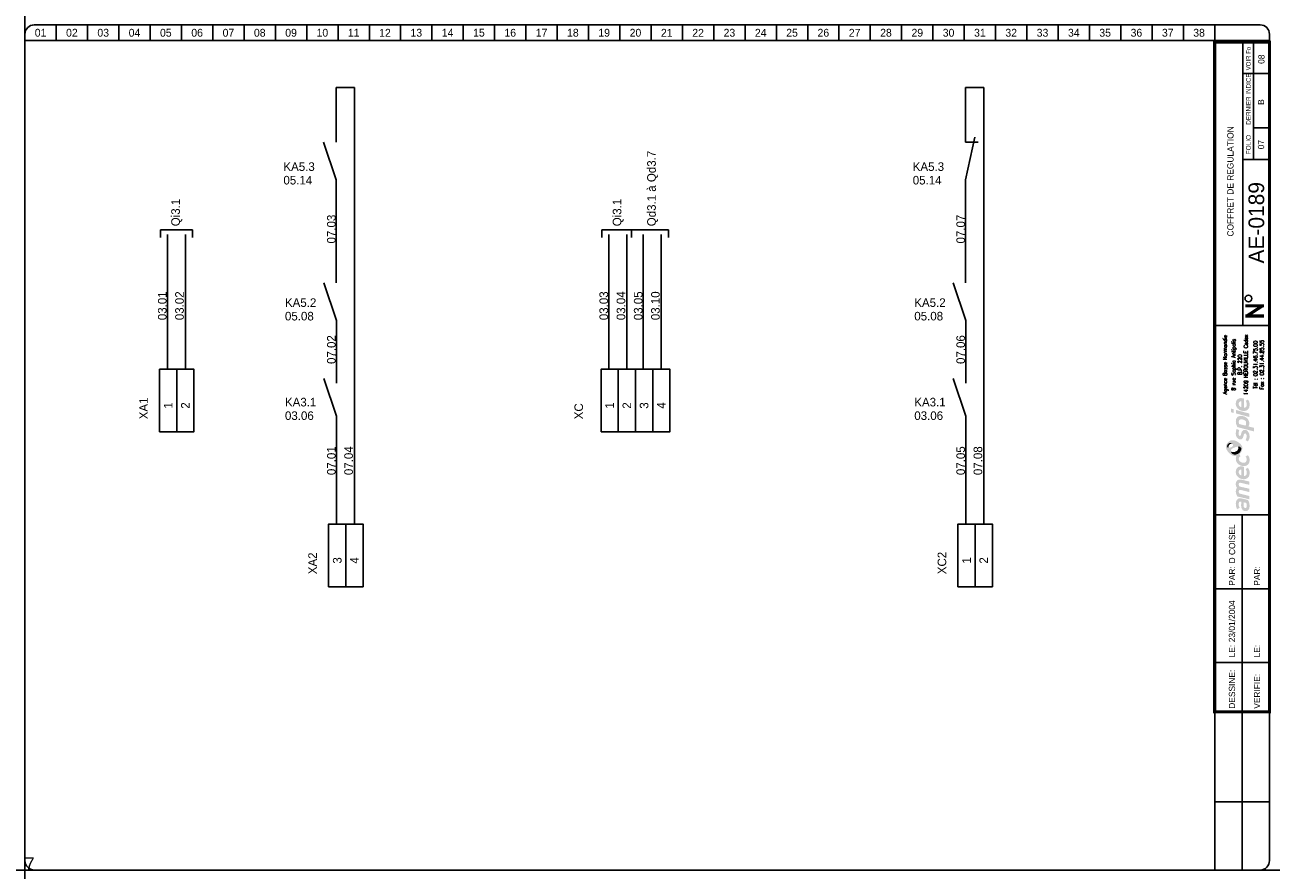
# Model space of a CAD drawing. Header units: millimetres. Extents: x 0 to 4898, y -400 to 270.
# Tile 9 of 11: x 3500 to 3898, y 0 to 270. Entities that reach past the tile are written whole.
import ezdxf
from ezdxf.enums import TextEntityAlignment as Align

# ---------------------------------------------------------------- set-up
doc = ezdxf.new("R2010")
doc.units = ezdxf.units.MM
doc.header["$LTSCALE"] = 25
doc.linetypes.add('CONTINU', pattern=[0])
doc.layers.get('0').update_dxf_attribs({"linetype": 'CONTINUOUS'})
doc.layers.get('Defpoints').update_dxf_attribs({"linetype": 'CONTINUOUS'})
for name, color, linetype in [('TEXTE', 92, 'CONTINU'), ('TRAIFIN', 1, 'CONTINU'), ('TRAIGROS', 40, 'CONTINU'), ('TRAIMOY', 150, 'CONTINU')]:
    doc.layers.add(name, color=color, linetype=linetype)
doc.styles.add('ROMANS8', font='ROMANS8.shx')
doc.styles.add('T1', font='arial.ttf')
doc.styles.add('TXT', font='txt', dxfattribs={"width": 0.8})

# ---------------------------------------------------------------- blocks, each defined once
blk = doc.blocks.new('FDP-DIV-CHU')
at = {"layer": 'TEXTE', "color": 7, "const_width": 1}
for points in [[(392.75, 180.25), (386.75, 180.25)], [(387.25, 177), (392.25, 180.25)], [(392.75, 177), (386.75, 177)]]:
    blk.add_lwpolyline(points, dxfattribs=at)
at = {"layer": 'TEXTE', "color": 7}
blk.add_circle((387.76, 182.59), 1.08, dxfattribs=at)
at = {"layer": 'TRAIFIN', "color": 7}
for p, q in [((7, 270), (7, 265)), ((17, 270), (17, 265)), ((27, 270), (27, 265)), ((37, 270), (37, 265)), ((47, 270), (47, 265)), ((57, 270), (57, 265)), ((67, 270), (67, 265)), ((77, 270), (77, 265)), ((87, 270), (87, 265)), ((97, 270), (97, 265)), ((107, 270), (107, 265)), ((117, 270), (117, 265)), ((127, 270), (127, 265)), ((137, 270), (137, 265)), ((147, 270), (147, 265)), ((157, 270), (157, 265)), ((167, 270), (167, 265)), ((177, 270), (177, 265)), ((187, 270), (187, 265)), ((197, 270), (197, 265)), ((207, 270), (207, 265)), ((217, 270), (217, 265)), ((227, 270), (227, 265)), ((237, 270), (237, 265)), ((247, 270), (247, 265)), ((257, 270), (257, 265)), ((267, 270), (267, 265)), ((277, 270), (277, 265)), ((287, 270), (287, 265)), ((297, 270), (297, 265)), ((307, 270), (307, 265)), ((317, 270), (317, 265)), ((327, 270), (327, 265)), ((337, 270), (337, 265)), ((347, 270), (347, 265)), ((357, 270), (357, 265)), ((367, 270), (367, 265)), ((377, 270), (377, 265)), ((389.41, 227.04), (389.41, 264.5)), ((389.41, 237.09), (393.96, 237.09))]:
    blk.add_line(p, q, dxfattribs=at)
at = {"layer": 'TRAIGROS', "color": 7}
for p, q in [((-3, 267), (-3, 265)), ((0, 270), (391.5, 270)), ((394.5, 267), (394.5, 265)), ((394.5, 265), (-3, 265)), ((394.5, 265), (-3, 265)), ((-3, 265), (-3, 3)), ((386, 174), (386, 264.5)), ((394.5, 3), (394.5, 265)), ((386, 254.5), (394, 254.5)), ((386, 227.01), (394, 227.01)), ((377, 174), (394.5, 174)), ((377, 113.52), (394.51, 113.52)), ((377, -0.03), (377, 50.52)), ((0, 0), (391.5, 0))]:
    blk.add_line(p, q, dxfattribs=at)
at = {"layer": 'TRAIGROS', "color": 7, "const_width": 1}
blk.add_lwpolyline([(377, 264.5), (377, 50.52), (394.5, 50.52), (394.5, 264.5), (377, 264.5)], dxfattribs=at)
at = {"layer": 'TRAIGROS', "color": 7}
for centre, start, end in [((0, 267), 90, 180), ((391.5, 267), 0, 90), ((0, 3), 180, 270), ((391.5, 3), 270, 0)]:
    blk.add_arc(centre, 3, start, end, dxfattribs=at)
at = {"layer": 'TRAIMOY', "color": 7}
for p, q in [((385.75, -0.01), (385.75, 113.52)), ((377, 89.82), (394.51, 89.82)), ((377, 66.27), (394.51, 66.27)), ((377, 21.75), (394.51, 21.75))]:
    blk.add_line(p, q, dxfattribs=at)
at = {"layer": 'TEXTE', "color": 7}
for s, p in [('01', (2, 267.5)), ('02', (12, 267.5)), ('03', (22, 267.5)), ('04', (32, 267.5)), ('05', (42, 267.5)), ('06', (52, 267.5)), ('07', (62, 267.5)), ('08', (72, 267.5)), ('09', (82, 267.5)), ('10', (92, 267.5)), ('11', (102, 267.5)), ('12', (112, 267.5)), ('13', (122, 267.5)), ('14', (132, 267.5)), ('15', (142, 267.5)), ('16', (152, 267.5)), ('17', (162, 267.5)), ('18', (172, 267.5)), ('19', (182, 267.5)), ('20', (192, 267.5)), ('21', (202, 267.5)), ('22', (212, 267.5)), ('23', (222, 267.5)), ('24', (232, 267.5)), ('25', (242, 267.5)), ('26', (252, 267.5)), ('27', (262, 267.5)), ('28', (272, 267.5)), ('29', (282, 267.5)), ('30', (292, 267.5)), ('31', (302, 267.5)), ('32', (312, 267.5)), ('33', (322, 267.5)), ('34', (332, 267.5)), ('35', (342, 267.5)), ('36', (352, 267.5)), ('37', (362, 267.5)), ('38', (372, 267.5))]:
    blk.add_text(s, height=2.5, dxfattribs=at).set_placement(p, align=Align.MIDDLE)
at = {"layer": 'TEXTE', "color": 7, "width": 0.75}
blk.add_text('VOIR Fo', height=1.5, rotation=90, dxfattribs=at).set_placement((388.5, 255.5), (388.5, 263), align=Align.FIT)
at = {"layer": 'TEXTE', "color": 7, "style": 'TXT', "width": 0.8}
blk.add_text('DERNIER INDICE', height=1.5, rotation=90, dxfattribs=at).set_placement((388.5, 238.12))
at = {"layer": 'TEXTE', "color": 7}
blk.add_text('FOLIO', height=1.5, rotation=90, dxfattribs=at).set_placement((388.5, 231.76), align=Align.CENTER)
for s, p in [('PAR:', (383.51, 90.82)), ('PAR:', (391.51, 90.82)), ('LE:', (383.51, 67.95)), ('LE:', (391.51, 67.95)), ('DESSINE:', (383.51, 51.52)), ('VERIFIE:', (391.51, 51.52))]:
    blk.add_text(s, height=2, rotation=90, dxfattribs=at).set_placement(p)
at = {"layer": 'TEXTE'}
for tag, p in [('FOLIO_SUIVANT', (392.9, 259.04)), ('INDICE', (392.79, 245.35)), ('FOLIO', (392.79, 231.76))]:
    blk.add_attdef(tag, text='', height=2, rotation=90, dxfattribs=at).set_placement(p, align=Align.CENTER)
blk.add_attdef('INTITULE_DU_PLAN', text='', height=2, rotation=90, dxfattribs=at).set_placement((382, 220), align=Align.MIDDLE)
at = {"layer": 'TEXTE', "color": 4}
blk.add_attdef('NUMERO', text='', height=5, rotation=90, dxfattribs=at).set_placement((392.79, 206.79), align=Align.CENTER)
at = {"layer": 'TEXTE'}
for tag, p in [('DESSINATEUR', (383.53, 97.95)), ('DATE', (383.51, 72.76))]:
    blk.add_attdef(tag, p, '', height=2, rotation=90, dxfattribs=at)
blk = doc.blocks.new('LOGO')
h = blk.add_hatch(color=187)
h.paths.add_polyline_path([(0.27, -25.15), (-0.26, -25.03), (-0.61, -25.01), (-0.96, -25.01), (-1.3, -25.15), (-1.56, -25.39), (-1.76, -25.66), (-1.92, -26.06), (-2.01, -26.61), (-2, -27.13), (-1.95, -27.54), (-1.82, -27.98), (-1.59, -28.49), (-0.78, -28.03), (-0.88, -27.84), (-0.99, -27.58), (-1.06, -27.27), (-1.09, -26.94), (-1.07, -26.65), (-1.03, -26.36), (-0.9, -26.15), (-0.74, -26.05), (-0.59, -26.04), (-0.23, -26.1), (-0.26, -26.47), (-0.29, -26.77), (-0.31, -27.1), (-0.31, -27.41), (-0.26, -27.77), (-0.19, -28.1), (-0.05, -28.44), (0.2, -28.78), (0.48, -28.98), (0.87, -29.11), (1.22, -29.1), (1.58, -29.04), (1.84, -28.87), (2.14, -28.53), (2.3, -28.16), (2.37, -27.71), (2.36, -27.1), (2.28, -26.51), (2.08, -25.89), (1.89, -25.54), (0.84, -25.3)])
h.paths.add_polyline_path([(0.54, -26.31), (1.32, -26.47), (1.41, -26.69), (1.48, -27.01), (1.49, -27.42), (1.48, -27.74), (1.4, -27.9), (1.29, -28.03), (1.14, -28.09), (0.96, -28.1), (0.81, -28.07), (0.69, -27.97), (0.6, -27.85), (0.54, -27.71), (0.5, -27.54), (0.49, -27.3), (0.49, -27.06), (0.5, -26.59)], flags=16)
h.paths.add_polyline_path([(-0.88, -23.47), (-0.97, -23.29), (-1.06, -23.08), (-1.08, -22.86), (-1.05, -22.63), (-0.97, -22.45), (-0.79, -22.36), (-0.5, -22.33), (2.29, -23.01), (2.29, -21.94), (-0.8, -21.24), (-0.96, -21.08), (-1.06, -20.77), (-1.1, -20.45), (-1, -20.2), (-0.87, -20.11), (-0.7, -20.03), (-0.48, -20.05), (2.29, -20.7), (2.29, -19.65), (-0.36, -19.01), (-0.65, -19), (-1.01, -19.01), (-1.3, -19.12), (-1.55, -19.28), (-1.77, -19.54), (-1.9, -19.8), (-1.98, -20), (-2.02, -20.38), (-2.01, -20.76), (-1.91, -21.13), (-1.79, -21.45), (-1.64, -21.71), (-1.75, -21.83), (-1.89, -22.08), (-1.98, -22.36), (-2.01, -22.66), (-2.01, -23), (-1.95, -23.36), (-1.85, -23.71), (-1.69, -24.08), (-1.5, -24.43), (2.29, -25.32), (2.29, -24.26)])
h.paths.add_polyline_path([(-0.19, -14.81), (-0.51, -14.81), (-0.91, -14.88), (-1.19, -15), (-1.42, -15.16), (-1.64, -15.38), (-1.83, -15.67), (-1.95, -15.97), (-2, -16.26), (-2.02, -16.52), (-2.01, -16.84), (-1.96, -17.15), (-1.84, -17.46), (-1.65, -17.81), (-1.41, -18.09), (-1.14, -18.33), (-0.89, -18.51), (-0.59, -18.68), (-0.17, -18.82), (0.24, -18.89), (0.59, -18.91), (0.98, -18.88), (1.37, -18.75), (1.77, -18.51), (2.17, -18.06), (2.33, -17.58), (2.38, -17.11), (2.38, -16.56), (2.33, -16.15), (2.2, -15.79), (2.03, -15.5), (1.82, -15.25), (1.14, -15.68), (1.3, -15.94), (1.42, -16.3), (1.49, -16.68), (1.49, -16.99), (1.43, -17.33), (1.23, -17.63), (0.99, -17.81), (0.79, -17.86), (0.6, -17.84), (0.6, -14.97), (0.23, -14.85)])
h.paths.add_polyline_path([(-0.26, -17.69), (-0.43, -17.64), (-0.58, -17.55), (-0.76, -17.39), (-0.9, -17.24), (-1.01, -17.02), (-1.06, -16.86), (-1.08, -16.63), (-1.06, -16.36), (-0.96, -16.16), (-0.83, -15.98), (-0.62, -15.87), (-0.44, -15.83), (-0.26, -15.83)], flags=16)
h.paths.add_polyline_path([(-0.09, -13.56), (-0.44, -13.4), (-0.74, -13.16), (-0.95, -12.9), (-1.04, -12.61), (-1.08, -12.36), (-1.02, -12.05), (-0.89, -11.83), (-0.73, -11.69), (-0.61, -11.61), (-0.5, -11.55), (-0.88, -10.89), (-1.08, -11.04), (-1.32, -11.18), (-1.51, -11.28), (-1.78, -11.38), (-1.87, -11.55), (-1.97, -11.89), (-2.01, -12.3), (-1.98, -12.76), (-1.82, -13.35), (-1.54, -13.76), (-1.25, -14.08), (-0.85, -14.34), (-0.48, -14.51), (-0.05, -14.65), (0.44, -14.71), (0.94, -14.69), (1.47, -14.5), (1.83, -14.25), (2.09, -13.94), (2.26, -13.6), (2.36, -13.21), (2.39, -12.82), (2.37, -12.43), (2.27, -11.98), (2.07, -11.58), (1.82, -11.23), (1.12, -11.67), (1.29, -11.95), (1.43, -12.27), (1.45, -12.61), (1.43, -12.96), (1.23, -13.36), (0.95, -13.57), (0.61, -13.63), (0.31, -13.63)])
h.paths.add_polyline_path([(1.25, -3.19), (0.94, -3.13), (0.59, -3.14), (0.32, -3.25), (0.1, -3.49), (-0.12, -3.81), (-0.25, -4.17), (-0.38, -4.62), (-0.46, -4.92), (-0.59, -5.03), (-0.74, -5.08), (-0.86, -5.03), (-0.96, -4.94), (-1.06, -4.74), (-1.12, -4.53), (-1.11, -4.23), (-1.07, -3.86), (-1.01, -3.51), (-0.93, -3.23), (-1.72, -2.85), (-1.84, -3.12), (-1.93, -3.4), (-1.97, -3.68), (-2, -3.98), (-2.02, -4.32), (-2, -4.65), (-1.94, -5.01), (-1.8, -5.31), (-1.64, -5.58), (-1.4, -5.84), (-1.11, -6.04), (-0.85, -6.17), (-0.56, -6.2), (-0.24, -6.15), (0.01, -5.99), (0.18, -5.81), (0.32, -5.51), (0.41, -5.18), (0.51, -4.86), (0.57, -4.63), (0.67, -4.45), (0.78, -4.33), (0.97, -4.29), (1.15, -4.35), (1.3, -4.55), (1.41, -4.85), (1.44, -5.24), (1.41, -5.62), (1.33, -5.91), (1.23, -6.15), (1.09, -6.39), (1.78, -6.81), (1.86, -6.74), (1.97, -6.61), (2.14, -6.32), (2.27, -6), (2.36, -5.62), (2.37, -5.24), (2.35, -4.86), (2.3, -4.52), (2.19, -4.21), (2.03, -3.92), (1.85, -3.65), (1.57, -3.35)])
h.paths.add_polyline_path([(1.14, 0.91), (0.82, 1.08), (0.5, 1.2), (0.1, 1.27), (-0.26, 1.3), (-0.73, 1.29), (-1.12, 1.19), (-1.38, 1.04), (-1.61, 0.8), (-1.77, 0.55), (-1.89, 0.33), (-1.98, 0.01), (-2.01, -0.32), (-1.99, -0.65), (-1.95, -1.02), (-1.88, -1.34), (-1.76, -1.63), (-1.63, -1.96), (-1.52, -2.24), (3.84, -3.66), (3.84, -2.51), (1.96, -2.01), (2.11, -1.85), (2.24, -1.56), (2.27, -1.32), (2.29, -1.04), (2.27, -0.75), (2.21, -0.44), (2.07, -0.1), (1.9, 0.2), (1.71, 0.44), (1.43, 0.71)])
h.paths.add_polyline_path([(0.98, -1.77), (-0.92, -1.28), (-0.98, -1.1), (-1.05, -0.84), (-1.07, -0.56), (-1.04, -0.29), (-0.94, -0.06), (-0.77, 0.11), (-0.53, 0.2), (-0.24, 0.22), (0.04, 0.2), (0.35, 0.13), (0.58, 0.05), (0.81, -0.07), (1.02, -0.24), (1.19, -0.46), (1.27, -0.68), (1.28, -0.93), (1.28, -1.16), (1.24, -1.43), (1.15, -1.61)], flags=16)
h.paths.add_polyline_path([(-1.97, 3.22), (-1.97, 2.11), (2.35, 0.95), (2.35, 2.06)])
h.paths.add_polyline_path([(-3.55, 3.65), (-3.55, 2.48), (-2.65, 2.25), (-2.65, 3.43)])
h.paths.add_polyline_path([(-0.19, 6.99), (-0.51, 6.99), (-0.91, 6.92), (-1.19, 6.81), (-1.42, 6.64), (-1.64, 6.43), (-1.83, 6.14), (-1.95, 5.83), (-2, 5.54), (-2.02, 5.28), (-2.01, 4.96), (-1.96, 4.66), (-1.84, 4.34), (-1.65, 4), (-1.41, 3.71), (-1.14, 3.48), (-0.89, 3.29), (-0.59, 3.12), (-0.17, 2.98), (0.24, 2.92), (0.59, 2.89), (0.98, 2.93), (1.37, 3.06), (1.77, 3.29), (2.17, 3.75), (2.33, 4.22), (2.38, 4.7), (2.38, 5.24), (2.33, 5.65), (2.2, 6.02), (2.03, 6.3), (1.82, 6.56), (1.14, 6.13), (1.3, 5.87), (1.42, 5.5), (1.49, 5.12), (1.49, 4.82), (1.43, 4.47), (1.23, 4.17), (0.99, 4), (0.79, 3.94), (0.6, 3.96), (0.6, 6.83), (0.23, 6.96)])
h.paths.add_polyline_path([(-0.26, 4.11), (-0.43, 4.16), (-0.58, 4.26), (-0.76, 4.42), (-0.9, 4.56), (-1.01, 4.78), (-1.06, 4.95), (-1.08, 5.17), (-1.06, 5.44), (-0.96, 5.64), (-0.83, 5.82), (-0.62, 5.93), (-0.44, 5.97), (-0.26, 5.97)], flags=16)
h = blk.add_hatch(color=135)
h.paths.add_polyline_path([(-2.62, -6.48), (-2.99, -6.44), (-3.33, -6.46), (-3.66, -6.54), (-3.9, -6.66), (-4.19, -6.88), (-4.48, -7.12), (-4.72, -7.4), (-4.9, -7.71), (-5.08, -8.08), (-5.15, -8.51), (-5.14, -8.84), (-5.03, -9.22), (-4.88, -9.56), (-4.68, -9.88), (-4.46, -10.22), (-4.19, -10.51), (-3.87, -10.81), (-3.57, -11.02), (-3.23, -11.21), (-2.91, -11.36), (-2.54, -11.44), (-2.16, -11.45), (-1.78, -11.38), (-1.51, -11.28), (-1.32, -11.18), (-1.08, -11.04), (-0.88, -10.89), (-0.73, -10.77), (-0.54, -10.54), (-0.29, -10.22), (-0.06, -9.77), (0.06, -9.2), (0.05, -8.64), (-0.11, -8.22), (-0.36, -7.85), (-0.69, -7.52), (-1.07, -7.21), (-1.43, -6.95), (-1.9, -6.73), (-2.27, -6.57)])
h.paths.add_polyline_path([(-2.94, -7.94), (-2.93, -8.06), (-2.93, -8.18), (-2.98, -8.34), (-3.08, -8.43), (-3.22, -8.54), (-3.43, -8.66), (-3.65, -8.75), (-3.89, -8.84), (-4.16, -8.87), (-4.34, -8.85), (-4.5, -8.82), (-4.67, -8.73), (-4.76, -8.58), (-4.8, -8.43), (-4.79, -8.24), (-4.75, -8.06), (-4.69, -7.92), (-4.59, -7.78), (-4.48, -7.64), (-4.34, -7.51), (-4.19, -7.41), (-4, -7.31), (-3.79, -7.28), (-3.58, -7.31), (-3.42, -7.38), (-3.25, -7.49), (-3.12, -7.62), (-3.02, -7.79)], flags=16)
h.paths.add_polyline_path([(-1.84, -8.57), (-1.32, -8.49), (-1.12, -8.49), (-0.87, -8.49), (-0.65, -8.57), (-0.45, -8.72), (-0.32, -8.9), (-0.26, -9.1), (-0.28, -9.35), (-0.35, -9.63), (-0.51, -9.97), (-0.73, -10.32), (-1.02, -10.58), (-1.39, -10.82), (-1.78, -10.98), (-2.23, -11.04), (-2.55, -11.01), (-2.82, -10.95), (-3.16, -10.77), (-3.4, -10.52), (-3.53, -10.28), (-3.6, -10.02), (-3.6, -9.73), (-3.5, -9.48), (-3.31, -9.23), (-3, -9.04), (-2.68, -8.88), (-2.26, -8.71)], flags=16)
h = blk.add_hatch(color=253)
h.paths.add_polyline_path([(-4, -7.31), (-4.19, -7.41), (-4.34, -7.51), (-4.48, -7.64), (-4.59, -7.78), (-4.69, -7.92), (-4.75, -8.06), (-4.79, -8.24), (-4.8, -8.43), (-4.76, -8.58), (-4.67, -8.73), (-4.5, -8.82), (-4.34, -8.85), (-4.36, -8.64), (-4.33, -8.43), (-4.27, -8.21), (-4.19, -8.05), (-4.09, -7.91), (-3.95, -7.79), (-3.82, -7.69), (-3.65, -7.62), (-3.47, -7.58), (-3.28, -7.58), (-3.12, -7.62), (-3.25, -7.49), (-3.42, -7.38), (-3.58, -7.31), (-3.79, -7.28)])
h.paths.add_polyline_path([(-0.87, -8.49), (-1.12, -8.49), (-1.32, -8.49), (-1.27, -8.65), (-1.22, -8.89), (-1.24, -9.17), (-1.31, -9.4), (-1.45, -9.63), (-1.67, -9.84), (-1.91, -10), (-2.2, -10.15), (-2.48, -10.22), (-2.71, -10.25), (-2.97, -10.24), (-3.22, -10.21), (-3.44, -10.12), (-3.6, -10.02), (-3.53, -10.28), (-3.4, -10.52), (-3.16, -10.77), (-2.82, -10.95), (-2.55, -11.01), (-2.23, -11.04), (-1.78, -10.98), (-1.39, -10.82), (-1.02, -10.58), (-0.73, -10.32), (-0.51, -9.97), (-0.35, -9.63), (-0.28, -9.35), (-0.26, -9.1), (-0.32, -8.9), (-0.45, -8.72), (-0.65, -8.57)])
at = {"color": 7, "style": 'ROMANS8', "width": 0.8}
for s, height, p in [('Agence Basse Normandie', 1.2384, (-4.85, 17.68)), ('8 rue Sophia Antipolis', 1.2384, (-2.12, 17.68)), ('14209 HEROUVILLE Cedex', 1.2384, (1.84, 17.68)), ('B.P. 220', 1.238, (-0.08, 17.68)), ('Tél : 02.31.46.75.00', 1.2384, (4.88, 17.68)), ('Fax : 02.31.44.85.55', 1.2384, (6.91, 17.68))]:
    blk.add_text(s, height=height, rotation=90, dxfattribs=at).set_placement(p, align=Align.CENTER)
blk = doc.blocks.new('R11')
at = {"layer": 'TRAIFIN'}
blk.add_line((0, 0), (0, 10), dxfattribs=at)
at = {"layer": 'TRAIGROS'}
blk.add_line((-2, 16), (0, 10), dxfattribs=at)

msp = doc.modelspace()

# ---------------------------------------------------------------- linework, layer by layer
for p, q in [((3543.25, 202.04), (3543.25, 204.58)), ((3543.25, 204.58), (3553.5, 204.58)), ((3553.5, 204.58), (3553.5, 202.04)), ((3684.25, 204.58), (3694.5, 204.58)), ((3684.25, 202.04), (3684.25, 204.58)), ((3693.75, 202.04), (3693.75, 204.58)), ((3694.5, 204.58), (3705.5, 204.58)), ((3705.5, 204.58), (3705.5, 202.04))]:
    msp.add_line(p, q)
at = {"layer": 'Defpoints', "ltscale": 0.25}
for p, direction in [((3500, 0), (0, -1)), ((0, 0), (1, 0))]:
    msp.add_xline(p, direction, dxfattribs=at)
at = {"layer": 'TRAIFIN'}
for p, q in [((3599.41, 250), (3605.25, 250)), ((3599.41, 250), (3599.41, 232.5)), ((3605.25, 110.5), (3605.25, 250)), ((3800.41, 250), (3800.41, 232.5)), ((3800.41, 250), (3806.25, 250)), ((3806.25, 110.5), (3806.25, 250)), ((3800.41, 200.5), (3800.41, 220.5)), ((3545.5, 160), (3545.5, 203)), ((3551.25, 160), (3551.25, 203)), ((3686.5, 160), (3686.5, 203)), ((3692.25, 160), (3692.25, 203)), ((3697.5, 160), (3697.5, 203)), ((3703.25, 160), (3703.25, 203)), ((3599.41, 187.58), (3599.41, 200.5)), ((3800.41, 187.58), (3800.41, 200.5)), ((3599.5, 110.5), (3599.5, 125)), ((3800.5, 110.5), (3800.5, 125))]:
    msp.add_line(p, q, dxfattribs=at)
at = {"layer": 'TRAIGROS'}
msp.add_line((3803.35, 234.12), (3800.41, 220.5), dxfattribs=at)
msp.add_lwpolyline([(3800.41, 232.5), (3804.5, 232.5)], dxfattribs=at)
at = {"layer": 'TRAIMOY'}
for points in [[(3543, 140), (3543, 160), (3548.5, 160), (3548.5, 140)], [(3548.5, 140), (3548.5, 160), (3554, 160), (3554, 140)], [(3684, 140), (3684, 160), (3689.5, 160), (3689.5, 140)], [(3689.5, 140), (3689.5, 160), (3695, 160), (3695, 140)], [(3695, 140), (3695, 160), (3700.5, 160), (3700.5, 140)], [(3700.5, 140), (3700.5, 160), (3706, 160), (3706, 140)], [(3597, 90.5), (3597, 110.5), (3602.5, 110.5), (3602.5, 90.5)], [(3602.5, 90.5), (3602.5, 110.5), (3608, 110.5), (3608, 90.5)], [(3798, 90.5), (3798, 110.5), (3803.5, 110.5), (3803.5, 90.5)], [(3803.5, 90.5), (3803.5, 110.5), (3809, 110.5), (3809, 90.5)]]:
    msp.add_lwpolyline(points, close=True, dxfattribs=at)

# ---------------------------------------------------------------- block references
msp.add_blockref('LOGO', (3888.75, 143.76))
at = {"layer": 'TEXTE'}
msp.add_blockref('FDP-DIV-CHU', (3503, 0), dxfattribs=at).add_auto_attribs({'DATE': '23/01/2004', 'DESSINATEUR': 'D COISEL', 'NUMERO': 'AE-0189', 'INTITULE_DU_PLAN': 'COFFRET DE REGULATION', 'FOLIO': '07', 'FOLIO_SUIVANT': '08', 'INDICE': 'B'})
at = {"layer": 'TRAIFIN', "xscale": 2, "yscale": 2, "zscale": 2}
for p in [(3599.41, 200.5), (3599.5, 155.58), (3800.5, 155.58), (3599.5, 125), (3800.5, 125)]:
    msp.add_blockref('R11', p, dxfattribs=at)

# ---------------------------------------------------------------- texts
at = {"layer": 'Defpoints', "ltscale": 0.25, "insert": (3500, 4.02), "char_height": 4, "attachment_point": 1, "style": 'T1'}
msp.add_mtext_dynamic_manual_height_columns('7', width=90.3923, gutter_width=20, heights=[0], dxfattribs=at)
at = {"layer": 'TEXTE'}
for s, p in [('Qd3.1 à Qd3.7', (3701.49, 205.67)), ('Qi3.1', (3549.49, 205.67)), ('Qi3.1', (3690.49, 205.67)), ('07.03', (3599.24, 200.17)), ('07.07', (3800.24, 200.17)), ('03.01', (3545.24, 175.67)), ('03.02', (3550.74, 175.67)), ('03.03', (3686.24, 175.67)), ('03.04', (3691.74, 175.67)), ('03.05', (3697.24, 175.67)), ('03.10', (3702.74, 175.67)), ('07.02', (3599.24, 161.67)), ('07.06', (3800.24, 161.67)), ('XA1', (3539.25, 144)), ('1', (3547.12, 147.38)), ('2', (3552.62, 147.38)), ('XC', (3678.25, 144)), ('1', (3688.12, 147.38)), ('2', (3693.62, 147.38)), ('3', (3699.12, 147.38)), ('4', (3704.62, 147.38)), ('07.04', (3604.74, 126.17)), ('07.05', (3800.24, 126.17)), ('07.08', (3805.74, 126.17)), ('07.01', (3599.24, 126.17)), ('XA2', (3593.25, 94.5)), ('3', (3601.12, 97.88)), ('4', (3606.62, 97.88)), ('XC2', (3794.25, 94.5)), ('1', (3802.12, 97.88)), ('2', (3807.62, 97.88))]:
    msp.add_text(s, height=2.75, rotation=90, dxfattribs=at).set_placement(p)
for s, p in [('KA5.3', (3582.55, 223.35)), ('KA5.3', (3783.55, 223.35)), ('05.14', (3582.55, 219.02)), ('05.14', (3783.55, 219.02)), ('KA5.2', (3583.05, 179.9)), ('KA5.2', (3784.05, 179.9)), ('05.08', (3583.05, 175.58)), ('05.08', (3784.05, 175.58)), ('KA3.1', (3583.05, 148.11)), ('KA3.1', (3784.05, 148.11)), ('03.06', (3583.05, 143.79)), ('03.06', (3784.05, 143.79))]:
    msp.add_text(s, height=2.75, dxfattribs=at).set_placement(p)

doc.saveas('drawing.dxf')
